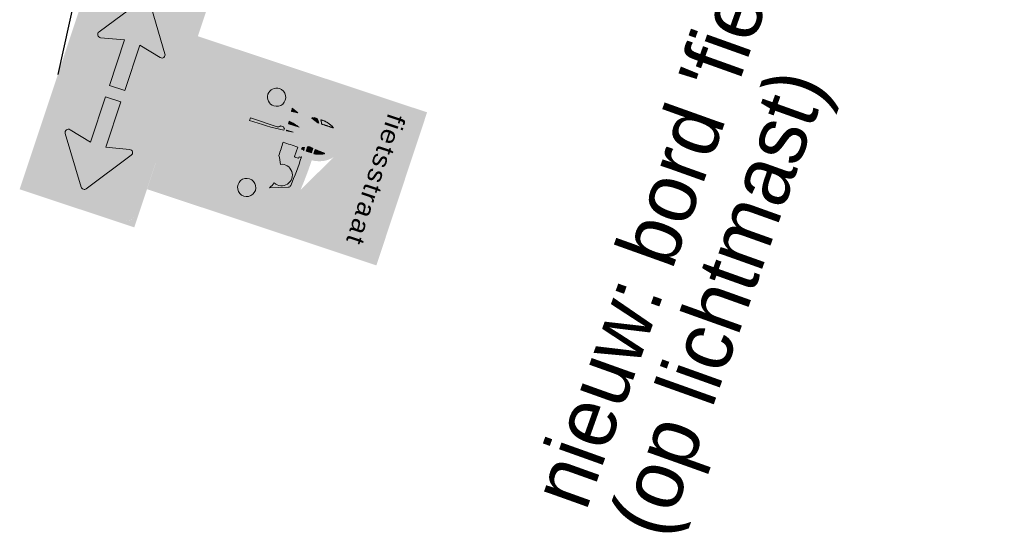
# Model space of a CAD drawing. Header units: metres. Extents: x 136326 to 138181, y 453212 to 454732.
# Tile 24 of 55: x 136574.93 to 136587.15, y 453811.03 to 453817.37. Entities that reach past the tile are written whole.
import ezdxf

# ---------------------------------------------------------------- set-up
doc = ezdxf.new("R2010")
doc.units = ezdxf.units.M
doc.layers.add('-DR-nw-inr-bebording-txt', color=2, linetype='Continuous')
doc.layers.add('mob_bebording', color=7, linetype='Continuous', lineweight=0)
doc.styles.add('eurostile', font='txt')
doc.styles.add('Style-Verkeersborden', font='Verkeersborden.shx')

# ---------------------------------------------------------------- blocks, each defined once
blk = doc.blocks.new('bord_OB502')
at = {"layer": 'mob_bebording', "linetype": 'Continuous', "lineweight": 0}
h = blk.add_hatch(color=254, dxfattribs=at)
h.paths.add_polyline_path([(-0.2999999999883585, -0.3000000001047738), (-0.2999999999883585, 0), (5.820766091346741e-11, 0), (0.2999999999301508, -5.820766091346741e-11), (0.3000000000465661, -0.3000000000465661)])
h.paths.add_polyline_path([(0.2750000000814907, -0.2900000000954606), (-0.2749999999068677, -0.2900000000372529, -0.414213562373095), (-0.2900000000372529, -0.2750000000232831), (-0.2900000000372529, -0.02500000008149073, -0.414213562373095), (-0.2749999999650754, -0.01000000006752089), (0.2750000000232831, -0.009999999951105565, -0.414213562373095), (0.2899999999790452, -0.02500000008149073), (0.2899999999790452, -0.2750000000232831, -0.414213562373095)], flags=17)
h = blk.add_hatch(color=7, dxfattribs=at)
h.paths.add_polyline_path([(-0.2750000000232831, -0.01000000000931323, 0.414213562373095), (-0.2899999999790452, -0.02500000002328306), (-0.2899999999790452, -0.2750000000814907, 0.414213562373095), (-0.2749999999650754, -0.2900000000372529), (0.2750000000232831, -0.2900000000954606, 0.414213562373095), (0.2900000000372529, -0.2750000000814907), (0.2900000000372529, -0.02500000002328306, 0.414213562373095), (0.2749999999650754, -0.01000000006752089)])
h.paths.add_polyline_path([(0.2799999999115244, -0.2750000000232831, -0.414213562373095), (0.2750000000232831, -0.2800000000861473), (-0.2749999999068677, -0.2800000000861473, -0.414213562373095), (-0.279999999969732, -0.2750000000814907), (-0.279999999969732, -0.02500000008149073, -0.414213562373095), (-0.2750000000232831, -0.02000000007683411), (0.2750000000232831, -0.02000000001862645, -0.414213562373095), (0.2800000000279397, -0.02500000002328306)])
h = blk.add_hatch(color=254, dxfattribs=at)
h.paths.add_polyline_path([(0.279999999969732, -0.2750000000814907), (0.279999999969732, -0.02500000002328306, 0.414213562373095), (0.2750000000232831, -0.02000000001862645), (-0.2750000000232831, -0.02000000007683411, 0.414213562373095), (-0.279999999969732, -0.02500000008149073), (-0.279999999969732, -0.2750000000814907, 0.414213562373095), (-0.2750000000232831, -0.2800000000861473), (0.2750000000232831, -0.2800000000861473, 0.414213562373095)])
h.paths.add_polyline_path([(0.120247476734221, -0.07200566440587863, -0.687280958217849), (0.1326310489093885, -0.0636528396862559), (0.2465886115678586, -0.1434467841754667, -0.5205670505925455), (0.2465886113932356, -0.1565532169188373), (0.1326310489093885, -0.2363471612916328, -0.6872809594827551), (0.1202474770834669, -0.2279943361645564), (0.1336365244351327, -0.1700000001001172), (0.01499999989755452, -0.1700000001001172), (0.01500000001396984, -0.1300000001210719), (0.1336365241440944, -0.1300000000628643)], flags=17)
h.paths.add_polyline_path([(-0.1202474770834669, -0.2279943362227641, -0.6872809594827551), (-0.1326310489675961, -0.2363471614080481), (-0.2465886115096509, -0.1565532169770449, -0.5205670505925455), (-0.2465886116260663, -0.1434467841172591), (-0.1326310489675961, -0.06365283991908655, -0.687280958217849), (-0.1202474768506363, -0.0720056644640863), (-0.1336365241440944, -0.1300000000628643), (-0.01499999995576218, -0.1300000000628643), (-0.01500000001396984, -0.1700000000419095), (-0.1336365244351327, -0.1700000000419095)], flags=17)
h = blk.add_hatch(color=7, dxfattribs=at)
edge = h.paths.add_edge_path()
edge.add_arc((-0.1280424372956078, -0.07020605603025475), 0.008000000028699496, 347.0000004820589, 485.000000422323)
edge.add_line((-0.1326310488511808, -0.0636528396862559), (-0.2465886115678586, -0.1434467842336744))
edge.add_arc((-0.2419999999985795, -0.1500000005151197), 0.007999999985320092, 125.0000007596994, 235.0000007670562)
edge.add_line((-0.2465886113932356, -0.1565532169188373), (-0.1326310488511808, -0.2363471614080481))
edge.add_arc((-0.1280424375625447, -0.2297939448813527), 0.008000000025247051, 235.0000018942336, 373.0000020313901)
edge.add_line((-0.1202474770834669, -0.2279943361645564), (-0.1336365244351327, -0.1700000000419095))
edge.add_line((-0.1336365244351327, -0.1700000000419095), (-0.01500000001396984, -0.1700000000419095))
edge.add_line((-0.01500000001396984, -0.1700000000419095), (-0.01499999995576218, -0.1300000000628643))
edge.add_line((-0.01499999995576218, -0.1300000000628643), (-0.1336365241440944, -0.1300000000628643))
edge.add_line((-0.1336365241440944, -0.1300000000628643), (-0.120247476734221, -0.07200566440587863))
h = blk.add_hatch(color=7, dxfattribs=at)
edge = h.paths.add_edge_path()
edge.add_arc((0.1280424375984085, -0.2297939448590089), 0.008000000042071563, 166.9999985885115, 304.9999987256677)
edge.add_line((0.1326310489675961, -0.2363471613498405), (0.2465886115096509, -0.1565532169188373))
edge.add_arc((0.241999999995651, -0.1500000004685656), 0.008000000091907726, 304.9999997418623, 414.9999997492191)
edge.add_line((0.2465886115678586, -0.1434467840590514), (0.1326310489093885, -0.06365283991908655))
edge.add_arc((0.1280424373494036, -0.07020605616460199), 0.007999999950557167, 54.99999914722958, 192.9999990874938)
edge.add_line((0.1202474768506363, -0.0720056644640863), (0.1336365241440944, -0.1300000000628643))
edge.add_line((0.1336365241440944, -0.1300000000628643), (0.01500000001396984, -0.1300000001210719))
edge.add_line((0.01500000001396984, -0.1300000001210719), (0.01499999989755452, -0.1700000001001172))
edge.add_line((0.01499999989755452, -0.1700000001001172), (0.1336365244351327, -0.1700000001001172))
edge.add_line((0.1336365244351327, -0.1700000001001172), (0.1202474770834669, -0.2279943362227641))
at = {"layer": 'mob_bebording', "color": 7, "linetype": 'Continuous', "lineweight": 0, "flags": 128}
for points in [[(-0.120247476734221, -0.07200566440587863, 0.687280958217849), (-0.1326310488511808, -0.0636528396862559), (-0.2465886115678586, -0.1434467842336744, 0.5205670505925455), (-0.2465886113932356, -0.1565532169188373), (-0.1326310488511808, -0.2363471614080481, 0.6872809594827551), (-0.1202474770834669, -0.2279943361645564), (-0.1336365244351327, -0.1700000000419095), (-0.01500000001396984, -0.1700000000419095), (-0.01499999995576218, -0.1300000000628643), (-0.1336365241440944, -0.1300000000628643)], [(0.1202474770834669, -0.2279943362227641, 0.6872809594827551), (0.1326310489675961, -0.2363471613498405), (0.2465886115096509, -0.1565532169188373, 0.5205670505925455), (0.2465886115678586, -0.1434467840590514), (0.1326310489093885, -0.06365283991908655, 0.687280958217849), (0.1202474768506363, -0.0720056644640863), (0.1336365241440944, -0.1300000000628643), (0.01500000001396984, -0.1300000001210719), (0.01499999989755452, -0.1700000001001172), (0.1336365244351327, -0.1700000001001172)]]:
    blk.add_lwpolyline(points, format="xyb", close=True, dxfattribs=at)
blk = doc.blocks.new('bord_L1002-B')
at = {"layer": 'mob_bebording', "linetype": 'Continuous', "lineweight": 0}
h = blk.add_hatch(color=170, dxfattribs=at)
h.paths.add_polyline_path([(-0.1999999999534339, 0), (-0.2000000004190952, 0.6000000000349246), (0.1999999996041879, 0.5999999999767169), (0.2000000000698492, 0), (-5.820766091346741e-11, 0)])
h.paths.add_polyline_path([(-0.1750000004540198, 0.5900000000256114), (0.1749999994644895, 0.589999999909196, -0.414213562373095), (0.189999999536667, 0.5750000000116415), (0.1899999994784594, 0.0249999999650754, -0.414213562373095), (0.1749999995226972, 0.009999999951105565), (-0.1750000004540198, 0.01000000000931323, -0.414213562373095), (-0.1900000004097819, 0.0249999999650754), (-0.1900000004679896, 0.5749999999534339, -0.414213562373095)], flags=17)
h = blk.add_hatch(color=254, dxfattribs=at)
h.paths.add_polyline_path([(-0.1900000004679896, 0.5750000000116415), (-0.1900000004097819, 0.0249999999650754, 0.414213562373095), (-0.1750000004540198, 0.01000000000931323), (0.1749999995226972, 0.009999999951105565, 0.414213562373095), (0.1899999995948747, 0.02500000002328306), (0.1899999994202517, 0.5749999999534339, 0.414213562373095), (0.1749999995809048, 0.5899999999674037), (-0.1750000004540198, 0.5899999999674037, 0.414213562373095)])
h.paths.add_polyline_path([(0.1799999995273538, 0.0249999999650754, -0.414213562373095), (0.1749999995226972, 0.02000000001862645), (-0.1750000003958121, 0.01999999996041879, -0.414213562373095), (-0.1800000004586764, 0.0249999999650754), (-0.1800000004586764, 0.5749999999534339, -0.414213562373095), (-0.1750000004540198, 0.5799999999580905), (0.1749999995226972, 0.5799999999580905, -0.414213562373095), (0.1799999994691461, 0.5750000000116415)])
h = blk.add_hatch(color=170, dxfattribs=at)
h.paths.add_polyline_path([(-0.180000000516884, 0.5750000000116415), (-0.1800000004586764, 0.02499999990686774, 0.414213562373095), (-0.1750000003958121, 0.01999999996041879), (0.1749999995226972, 0.01999999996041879, 0.414213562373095), (0.1799999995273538, 0.0249999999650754), (0.1799999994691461, 0.5750000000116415, 0.414213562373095), (0.1749999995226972, 0.5800000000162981), (-0.1750000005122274, 0.5799999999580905, 0.414213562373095)])
edge = h.paths.add_edge_path(flags=17)
edge.add_arc((-1.192803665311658, 0.3009838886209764), 1.175776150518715, 353.8248707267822, 354.1592967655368, ccw=False)
edge.add_arc((-0.02600000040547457, 0.1696276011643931), 0.005333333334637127, -90, 66.22234009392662, ccw=False)
edge.add_line((-0.02600000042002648, 0.1642942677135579), (-0.03933333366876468, 0.1642942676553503))
edge.add_arc((-0.03933333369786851, 0.1696276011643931), 0.005333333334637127, 132.7499600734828, 270, ccw=False)
edge.add_arc((-0.6919713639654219, 0.2075767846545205), 0.6499094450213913, 356.9983083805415, 357.6857576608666)
edge.add_line((-0.04259199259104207, 0.1813333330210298), (-0.0486666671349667, 0.1813333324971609))
edge.add_line((-0.0486666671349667, 0.1813333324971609), (-0.04866666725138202, 0.1379350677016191))
edge.add_arc((-0.05666666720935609, 0.1379350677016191), 0.008000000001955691, -180, 0, ccw=False)
edge.add_line((-0.06466666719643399, 0.1379350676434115), (-0.06466666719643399, 0.1813333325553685))
edge.add_line((-0.06466666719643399, 0.1813333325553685), (-0.08133333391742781, 0.1813333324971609))
edge.add_line((-0.08133333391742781, 0.1813333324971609), (-0.08133333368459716, 0.1513333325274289))
edge.add_arc((-0.09800000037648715, 0.1513333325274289), 0.01666666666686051, 270, 360, ccw=False)
edge.add_line((-0.09800000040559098, 0.1346666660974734), (-0.1300000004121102, 0.1346666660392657))
edge.add_arc((-0.1300000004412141, 0.1513333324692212), 0.01666666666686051, 180, 270, ccw=False)
edge.add_line((-0.1466666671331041, 0.1513333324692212), (-0.1466666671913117, 0.1824771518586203))
edge.add_arc((-0.1400000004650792, 0.2013333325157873), 0.02000000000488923, 144.279034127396, 250.52877931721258, ccw=False)
edge.add_arc((-0.1180117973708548, 0.2334204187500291), 0.04333333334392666, 112.04031880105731, 208.0997070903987, ccw=False)
edge.add_line((-0.1342730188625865, 0.2735869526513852), (-0.1166743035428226, 0.3222188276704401))
edge.add_line((-0.1166743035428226, 0.3222188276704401), (-0.1206666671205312, 0.3222188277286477))
edge.add_arc((-0.1206666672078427, 0.3235521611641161), 0.001333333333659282, 179.9999993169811, 269.9999993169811, ccw=False)
edge.add_line((-0.1220000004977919, 0.3235521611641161), (-0.1220000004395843, 0.3315521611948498))
edge.add_arc((-0.120666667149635, 0.3315521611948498), 0.001333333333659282, 90.00000068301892, 180.0000006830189, ccw=False)
edge.add_line((-0.1206666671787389, 0.3328854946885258), (-0.1180000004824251, 0.3328854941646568))
edge.add_line((-0.1180000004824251, 0.3328854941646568), (-0.1180000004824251, 0.3382188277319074))
edge.add_line((-0.1180000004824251, 0.3382188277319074), (-0.1166666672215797, 0.3382188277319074))
edge.add_line((-0.1166666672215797, 0.3382188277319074), (-0.116666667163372, 0.3608854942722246))
edge.add_ellipse((-0.05666666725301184, 0.3608854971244), major_axis=(-1.040834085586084e-17, 0.0666666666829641), ratio=0.8999999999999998, start_angle=12.615296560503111, end_angle=90.0000022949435, ccw=False)
edge.add_arc((-0.05666666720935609, 0.4460494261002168), 0.02400000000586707, -56.90632719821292, 236.9063272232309, ccw=False)
edge.add_ellipse((-0.05666666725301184, 0.3608854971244), major_axis=(-1.040834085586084e-17, 0.0666666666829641), ratio=0.8999999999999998, start_angle=274.01516179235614, end_angle=347.384703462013, ccw=False)
edge.add_arc((-4.074536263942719e-10, -0.6411080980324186), 1.006666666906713, 85.3587088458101, 89.818660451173, ccw=False)
edge.add_arc((0.07875945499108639, 0.3290335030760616), 0.0333333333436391, 19.893981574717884, 85.35870885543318, ccw=False)
edge.add_line((0.1101035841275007, 0.3403761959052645), (0.1342730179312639, 0.2735869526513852))
edge.add_arc((0.1180117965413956, 0.2334204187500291), 0.04333333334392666, -28.09970709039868, 67.95968119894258, ccw=False)
edge.add_arc((0.1399999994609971, 0.2013333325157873), 0.02000000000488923, -70.52877931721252, 35.72096587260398, ccw=False)
edge.add_line((0.1466666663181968, 0.1824771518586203), (0.1466666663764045, 0.1513333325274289))
edge.add_arc((0.1299999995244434, 0.1513333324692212), 0.01666666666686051, -90, 0, ccw=False)
edge.add_line((0.1299999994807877, 0.1346666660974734), (0.09799999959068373, 0.134666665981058))
edge.add_arc((0.0979999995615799, 0.1513333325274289), 0.01666666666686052, 180, 270, ccw=False)
edge.add_line((0.08133333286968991, 0.1513333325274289), (0.08133333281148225, 0.1813333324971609))
edge.add_line((0.08133333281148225, 0.1813333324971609), (-4.656612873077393e-10, 0.1813333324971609))
edge.add_line((-4.656612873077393e-10, 0.1813333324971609), (-0.02313136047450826, 0.1813333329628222))
h = blk.add_hatch(color=254, dxfattribs=at)
edge = h.paths.add_edge_path()
edge.add_arc((0.0979999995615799, 0.1513333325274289), 0.01666666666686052, 180, 270)
edge.add_line((0.09799999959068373, 0.134666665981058), (0.1299999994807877, 0.1346666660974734))
edge.add_arc((0.1299999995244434, 0.1513333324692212), 0.01666666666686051, 270, 360)
edge.add_line((0.1466666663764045, 0.1513333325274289), (0.1466666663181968, 0.1824771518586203))
edge.add_arc((0.1399999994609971, 0.2013333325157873), 0.02000000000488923, 289.4712206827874, 395.720965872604)
edge.add_arc((0.1180117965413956, 0.2334204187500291), 0.04333333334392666, 331.9002929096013, 427.9596811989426)
edge.add_line((0.1342730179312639, 0.2735869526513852), (0.1101035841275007, 0.3403761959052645))
edge.add_arc((0.07875945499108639, 0.3290335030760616), 0.0333333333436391, 19.89398157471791, 85.35870885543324)
edge.add_arc((-4.074536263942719e-10, -0.6411080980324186), 1.006666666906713, 85.35870884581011, 89.81866045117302)
edge.add_ellipse((-0.05666666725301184, 0.3608854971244), major_axis=(-1.040834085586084e-17, 0.0666666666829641), ratio=0.8999999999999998, start_angle=274.0151617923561, end_angle=347.384703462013)
edge.add_arc((-0.05666666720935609, 0.4460494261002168), 0.02400000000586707, 303.0936728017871, 596.906327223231)
edge.add_ellipse((-0.05666666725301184, 0.3608854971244), major_axis=(-1.040834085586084e-17, 0.0666666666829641), ratio=0.8999999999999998, start_angle=12.61529656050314, end_angle=90.00000229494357)
edge.add_line((-0.116666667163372, 0.3608854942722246), (-0.1166666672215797, 0.3382188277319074))
edge.add_line((-0.1166666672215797, 0.3382188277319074), (-0.1180000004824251, 0.3382188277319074))
edge.add_line((-0.1180000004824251, 0.3382188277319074), (-0.1180000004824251, 0.3328854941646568))
edge.add_line((-0.1180000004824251, 0.3328854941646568), (-0.1206666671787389, 0.3328854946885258))
edge.add_arc((-0.120666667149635, 0.3315521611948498), 0.001333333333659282, 90.00000068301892, 180.0000006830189)
edge.add_line((-0.1220000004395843, 0.3315521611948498), (-0.1220000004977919, 0.3235521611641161))
edge.add_arc((-0.1206666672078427, 0.3235521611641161), 0.001333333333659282, 179.9999993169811, 269.9999993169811)
edge.add_line((-0.1206666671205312, 0.3222188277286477), (-0.1166743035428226, 0.3222188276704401))
edge.add_line((-0.1166743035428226, 0.3222188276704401), (-0.1342730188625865, 0.2735869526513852))
edge.add_arc((-0.1180117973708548, 0.2334204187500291), 0.04333333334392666, 112.0403188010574, 208.0997070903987)
edge.add_arc((-0.1400000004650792, 0.2013333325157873), 0.02000000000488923, 144.279034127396, 250.5287793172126)
edge.add_line((-0.1466666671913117, 0.1824771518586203), (-0.1466666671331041, 0.1513333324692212))
edge.add_arc((-0.1300000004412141, 0.1513333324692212), 0.01666666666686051, 180, 270)
edge.add_line((-0.1300000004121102, 0.1346666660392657), (-0.09800000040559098, 0.1346666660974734))
edge.add_arc((-0.09800000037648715, 0.1513333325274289), 0.01666666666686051, 270, 360)
edge.add_line((-0.08133333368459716, 0.1513333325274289), (-0.08133333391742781, 0.1813333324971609))
edge.add_line((-0.08133333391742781, 0.1813333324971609), (-0.06466666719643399, 0.1813333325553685))
edge.add_line((-0.06466666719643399, 0.1813333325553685), (-0.06466666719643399, 0.1379350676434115))
edge.add_arc((-0.05666666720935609, 0.1379350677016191), 0.008000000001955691, 180, 360)
edge.add_line((-0.04866666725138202, 0.1379350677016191), (-0.0486666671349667, 0.1813333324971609))
edge.add_line((-0.0486666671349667, 0.1813333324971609), (-0.04259199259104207, 0.1813333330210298))
edge.add_arc((-0.6919713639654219, 0.2075767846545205), 0.6499094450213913, 356.9983083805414, 357.6857576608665, ccw=False)
edge.add_arc((-0.03933333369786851, 0.1696276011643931), 0.005333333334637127, 132.7499600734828, 270)
edge.add_line((-0.03933333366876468, 0.1642942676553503), (-0.02600000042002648, 0.1642942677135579))
edge.add_arc((-0.02600000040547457, 0.1696276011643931), 0.005333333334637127, 270, 426.2223400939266)
edge.add_arc((-1.192803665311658, 0.3009838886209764), 1.175776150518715, 353.8248707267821, 354.1592967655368)
edge.add_line((-0.02313136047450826, 0.1813333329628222), (-4.656612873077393e-10, 0.1813333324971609))
edge.add_line((-4.656612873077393e-10, 0.1813333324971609), (0.08133333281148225, 0.1813333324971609))
edge.add_line((0.08133333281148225, 0.1813333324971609), (0.08133333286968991, 0.1513333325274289))
h.paths.add_polyline_path([(-0.09933333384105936, 0.3459989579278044, -0.1119912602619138), (-0.09000000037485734, 0.3532153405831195), (-0.090000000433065, 0.3510083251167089), (-0.09655822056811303, 0.3328854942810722), (-0.09800000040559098, 0.3328854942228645), (-0.09800000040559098, 0.3382188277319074), (-0.09933333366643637, 0.3382188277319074)])
h.paths.add_polyline_path([(-0.02509400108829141, 0.3452394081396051, 0.02724534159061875), (-0.02721421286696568, 0.3476796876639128, 0.009965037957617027), (-0.02559000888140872, 0.358564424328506, -0.00289809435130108), (-0.01400000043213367, 0.358793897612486), (-0.01400000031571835, 0.3454592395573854, 0.002811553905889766)])
h.paths.add_polyline_path([(-0.01942985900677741, 0.3328854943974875, 0.05107219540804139), (-0.02122300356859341, 0.3386620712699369, -0.001842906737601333), (-0.01400000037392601, 0.3387918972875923), (-0.01400000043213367, 0.3382188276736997), (-0.01533333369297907, 0.3382188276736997), (-0.01533333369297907, 0.3328854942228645)])
h.paths.add_polyline_path([(0.08502828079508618, 0.3313020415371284), (0.1009187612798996, 0.2873906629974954, 0.05822641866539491), (0.08560693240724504, 0.2948269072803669, 1.570336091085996), (0.03727898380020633, 0.2948269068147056, 0.07809382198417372), (0.01720720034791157, 0.2840781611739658, 0.004273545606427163), (-4.074536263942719e-10, 0.2842252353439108, 0.004259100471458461), (-0.01714904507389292, 0.2840791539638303, 0.008110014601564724), (-0.01721928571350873, 0.3222188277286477), (0.007333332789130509, 0.3222188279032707, 0.414213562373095), (0.008666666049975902, 0.3235521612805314), (0.008666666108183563, 0.3315521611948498, 0.414213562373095), (0.007333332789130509, 0.3328854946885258), (0.004666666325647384, 0.3328854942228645), (0.004666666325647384, 0.3382188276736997), (0.003333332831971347, 0.3382188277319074), (0.003333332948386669, 0.3388862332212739, -0.01940354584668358), (0.07929890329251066, 0.3356783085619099, -0.2936747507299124)])
h.paths.add_polyline_path([(-0.09559067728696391, 0.2796764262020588, 0.002102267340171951), (-0.104014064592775, 0.2788371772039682), (-0.09800958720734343, 0.2954298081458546)])
h.paths.add_polyline_path([(-0.06466666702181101, 0.2821460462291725, 0.001688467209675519), (-0.07144998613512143, 0.2816863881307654, -0.04885069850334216), (-0.06466666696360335, 0.3100144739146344)])
h.paths.add_polyline_path([(-0.04866666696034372, 0.2830481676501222), (-0.0486666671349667, 0.2999962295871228, -0.006534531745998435), (-0.04647103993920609, 0.2831520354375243, 0.0005458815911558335)])
h.paths.add_polyline_path([(-0.08800000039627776, 0.1513333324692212, -0.414213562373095), (-0.09800000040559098, 0.1413333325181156), (-0.1300000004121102, 0.1413333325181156, -0.414213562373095), (-0.1400000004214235, 0.1513333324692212), (-0.1400000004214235, 0.1879999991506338, -0.7260755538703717), (-0.1478503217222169, 0.21211063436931, -0.5094417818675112), (-0.1290672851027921, 0.268380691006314), (-0.1095845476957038, 0.3222188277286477), (-0.09905187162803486, 0.3222188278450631, 0.04544799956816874), (-0.09977393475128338, 0.3101459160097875), (-0.1139224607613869, 0.2710482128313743, -0.004862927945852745), (-0.09457720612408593, 0.273076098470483), (-0.08962149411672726, 0.2408015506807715, 0.7423681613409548), (-0.08666666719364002, 0.2310282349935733), (-0.07333333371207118, 0.2310282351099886, 0.841374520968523), (-0.0715359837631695, 0.241382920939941, -0.05634459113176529), (-0.07222644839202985, 0.2749468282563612, -0.002338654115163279), (-0.06289325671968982, 0.2755788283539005, 0.1160711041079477), (-0.06000000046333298, 0.2733292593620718), (-0.06000000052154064, 0.2652075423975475, 0.2932527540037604), (-0.06466666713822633, 0.2579350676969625), (-0.06466666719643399, 0.1879999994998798), (-0.08800000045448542, 0.1879999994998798)])
h.paths.add_polyline_path([(-0.04866666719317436, 0.2579350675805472, 0.2932527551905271), (-0.05333333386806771, 0.2652075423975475), (-0.05333333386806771, 0.2733292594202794, 0.1447702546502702), (-0.0499139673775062, 0.2763120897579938, -0.001047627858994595), (-0.04572825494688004, 0.2765124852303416, -0.03411234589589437), (-0.04235683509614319, 0.1879999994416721), (-0.0486666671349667, 0.1879999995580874)])
h.paths.add_polyline_path([(-0.01726387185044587, 0.277409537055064, -0.004316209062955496), (-5.238689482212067e-10, 0.2775585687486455, -0.004863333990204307), (0.01945195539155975, 0.2773693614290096, -0.121626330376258), (0.0483779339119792, 0.2909629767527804, -2.689840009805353), (0.07450798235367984, 0.2909629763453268, -0.1546066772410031), (0.1097664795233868, 0.2715159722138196, -0.001045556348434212), (0.1139224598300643, 0.2710482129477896), (0.09129710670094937, 0.3335705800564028, 0.2936747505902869), (0.07983835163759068, 0.3423231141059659, 0.01940929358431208), (0.003333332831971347, 0.345552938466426), (0.003333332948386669, 0.3588863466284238, -0.01942055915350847), (0.08091724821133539, 0.355612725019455, -0.2936747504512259), (0.1038347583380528, 0.3381076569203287), (0.1290672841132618, 0.268380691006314, -0.5094417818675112), (0.1478503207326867, 0.2121106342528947, -0.7260755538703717), (0.1399999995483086, 0.1879999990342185), (0.1399999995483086, 0.1513333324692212, -0.414213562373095), (0.129999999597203, 0.141333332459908), (0.09799999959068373, 0.1413333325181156, -0.414213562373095), (0.0879999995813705, 0.1513333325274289), (0.08799999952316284, 0.1879999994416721), (-4.656612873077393e-10, 0.1879999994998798), (-0.02246858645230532, 0.1879999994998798, 0.01904984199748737)])
edge = h.paths.add_edge_path()
edge.add_arc((-4.074536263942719e-10, -0.6411080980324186), 1.006666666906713, 90.80747794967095, 91.41227388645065)
edge.add_arc((-0.2994481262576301, 0.3938655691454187), 0.2761239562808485, 354.052162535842, 359.5332054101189)
edge.add_spline(control_points=[(-0.02333333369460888, 0.3916159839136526), (-0.01867983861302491, 0.3848529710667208), (-0.01551387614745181, 0.3766106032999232), (-0.01442147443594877, 0.3677501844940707)], knot_values=[0, 0, 0, 0, 1, 1, 1, 1], degree=3, periodic=0)
edge.add_spline(control_points=[(-0.01442147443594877, 0.3677501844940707), (-0.01432783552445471, 0.3669906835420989), (-0.01424943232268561, 0.3662266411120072), (-0.01418663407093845, 0.3654586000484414)], knot_values=[0, 0, 0, 0, 1, 1, 1, 1], degree=3, periodic=0)
edge = h.paths.add_edge_path()
edge.add_line((-0.090000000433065, 0.3916159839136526), (-0.09000000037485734, 0.3604144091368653))
edge.add_arc((-0.07875945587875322, 0.3290335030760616), 0.0333333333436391, 109.7073687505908, 128.1131404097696)
edge.add_line((-0.09933333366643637, 0.3552599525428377), (-0.09933333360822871, 0.3608854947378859))
edge.add_spline(control_points=[(-0.09933333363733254, 0.3608854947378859), (-0.09933333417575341, 0.3723232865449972), (-0.09583676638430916, 0.3831333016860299), (-0.09000000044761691, 0.3916159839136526)], knot_values=[0, 0, 0, 0, 1, 1, 1, 1], degree=3, periodic=0)
at = {"layer": 'mob_bebording', "linetype": 'Continuous', "lineweight": 0, "extrusion": (0, 0, -0.9999999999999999)}
h = blk.add_hatch(color=5, dxfattribs=at)
edge = h.paths.add_edge_path()
edge.add_arc((0.07875945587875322, 0.3290335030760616), 0.0333333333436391, 51.88685959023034, 70.29263124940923)
edge.add_line((0.09000000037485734, 0.3604144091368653), (0.090000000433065, 0.3916159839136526))
edge.add_spline(control_points=[(0.09000000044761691, 0.3916159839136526), (0.09583676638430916, 0.3831333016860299), (0.09933333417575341, 0.3723232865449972), (0.09933333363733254, 0.3608854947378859)], knot_values=[0, 0, 0, 0, 1, 1, 1, 1], degree=3, periodic=0)
edge.add_line((0.09933333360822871, 0.3608854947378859), (0.09933333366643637, 0.3552599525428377))
h = blk.add_hatch(color=5, dxfattribs=at)
edge = h.paths.add_edge_path()
edge.add_arc((4.074536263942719e-10, -0.6411080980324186), 1.006666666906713, 88.58772611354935, 89.19252205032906)
edge.add_spline(control_points=[(0.01418663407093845, 0.3654586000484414), (0.01498204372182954, 0.3751866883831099), (0.01828094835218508, 0.3842732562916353), (0.02333333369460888, 0.3916159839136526)], knot_values=[0, 0, 0, 0, 1, 1, 1, 1], degree=3, periodic=0)
edge.add_arc((0.2994481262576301, 0.3938655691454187), 0.2761239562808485, 180.466794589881, 185.947837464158)
at = {"layer": 'mob_bebording', "linetype": 'Continuous', "lineweight": 0}
h = blk.add_hatch(color=1, dxfattribs=at)
edge = h.paths.add_edge_path()
edge.add_arc((-0.07875945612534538, 0.3290335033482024), 0.02666666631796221, 114.9306151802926, 140.4906182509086)
edge.add_line((-0.09933333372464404, 0.3459989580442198), (-0.09933333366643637, 0.3382188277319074))
edge.add_line((-0.09933333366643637, 0.3382188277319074), (-0.09800000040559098, 0.3382188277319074))
edge.add_line((-0.09800000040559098, 0.3382188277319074), (-0.09800000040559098, 0.3328854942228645))
edge.add_line((-0.09800000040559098, 0.3328854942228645), (-0.09655822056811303, 0.3328854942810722))
edge.add_line((-0.09655822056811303, 0.3328854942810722), (-0.090000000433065, 0.3510083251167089))
edge.add_line((-0.090000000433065, 0.3510083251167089), (-0.09000000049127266, 0.3532153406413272))
h = blk.add_hatch(color=10, dxfattribs=at)
edge = h.paths.add_edge_path()
edge.add_line((-0.01400000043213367, 0.3454592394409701), (-0.01400000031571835, 0.3587938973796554))
edge.add_arc((1.150597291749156e-08, -0.6411081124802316), 1.000000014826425, 90.80216778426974, 91.46636022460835)
edge.add_arc((-0.2994481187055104, 0.3938655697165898), 0.276123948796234, 350.3711597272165, 352.6549026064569, ccw=False)
edge.add_arc((-0.04852920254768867, 0.3270191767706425), 0.02968476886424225, 37.86409354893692, 44.10672154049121, ccw=False)
edge.add_arc((-9.275306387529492e-09, -0.6411080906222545), 0.9866666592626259, 90.8130074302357, 91.45736642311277, ccw=False)
at = {"layer": 'mob_bebording', "linetype": 'Continuous', "lineweight": 0, "extrusion": (0, 0, -0.9999999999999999)}
h = blk.add_hatch(color=10, dxfattribs=at)
h.paths.add_polyline_path([(0.02246858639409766, 0.1879999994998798), (4.656612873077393e-10, 0.1879999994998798), (-0.08799999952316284, 0.1879999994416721), (-0.0879999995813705, 0.1513333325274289, -0.414213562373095), (-0.09799999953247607, 0.1413333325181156), (-0.1299999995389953, 0.141333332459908, -0.414213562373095), (-0.1399999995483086, 0.1513333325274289), (-0.1399999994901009, 0.1879999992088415, -0.7260755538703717), (-0.1478503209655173, 0.21211063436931, -0.5094417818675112), (-0.1290672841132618, 0.2683806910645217), (-0.1038347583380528, 0.3381076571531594, -0.2936747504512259), (-0.08091724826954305, 0.3556127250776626, -0.01942055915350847), (-0.003333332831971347, 0.3588863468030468), (-0.003333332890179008, 0.3455529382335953, 0.01940929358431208), (-0.07983835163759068, 0.3423231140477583, 0.2936747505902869), (-0.09129710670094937, 0.3335705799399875), (-0.1139224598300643, 0.2710482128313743, -0.001045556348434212), (-0.1097664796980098, 0.2715159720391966, -0.1546066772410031), (-0.07450798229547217, 0.2909629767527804, -2.689840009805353), (-0.04837793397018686, 0.2909629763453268, -0.121626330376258), (-0.01945195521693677, 0.2773693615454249, -0.004863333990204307), (4.656612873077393e-10, 0.2775585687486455, -0.004316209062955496), (0.01726387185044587, 0.2774095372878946, 0.01904984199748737)])
edge = h.paths.add_edge_path(flags=17)
edge.add_arc((-0.1180117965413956, 0.2334204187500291), 0.02266666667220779, 0, 360)
h = blk.add_hatch(color=10, dxfattribs=at)
h.paths.add_polyline_path([(0.06466666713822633, 0.2579350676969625, 0.2932527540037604), (0.06000000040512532, 0.2652075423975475), (0.06000000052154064, 0.2733292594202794, 0.1160711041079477), (0.06289325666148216, 0.2755788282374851, -0.002338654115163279), (0.07222644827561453, 0.2749468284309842, -0.05634459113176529), (0.0715359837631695, 0.2413829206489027, 0.841374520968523), (0.07333333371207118, 0.2310282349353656), (0.08666666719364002, 0.2310282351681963, 0.7423681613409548), (0.0896214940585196, 0.2408015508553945), (0.09457720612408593, 0.2730760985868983, -0.004862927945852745), (0.1139224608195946, 0.2710482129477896), (0.09977393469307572, 0.3101459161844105, 0.04544799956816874), (0.09905187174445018, 0.3222188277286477), (0.1095845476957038, 0.3222188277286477), (0.1290672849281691, 0.2683806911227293, -0.5094417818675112), (0.1478503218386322, 0.2121106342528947, -0.7260755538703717), (0.1400000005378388, 0.1879999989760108), (0.1400000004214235, 0.1513333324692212, -0.414213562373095), (0.1300000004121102, 0.1413333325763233), (0.09800000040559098, 0.1413333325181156, -0.414213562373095), (0.08800000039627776, 0.1513333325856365), (0.08800000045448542, 0.1879999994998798), (0.06466666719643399, 0.1879999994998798)])
edge = h.paths.add_edge_path(flags=17)
edge.add_arc((0.1180117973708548, 0.2334204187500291), 0.02266666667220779, 0, 360)
at = {"layer": 'mob_bebording', "linetype": 'Continuous', "lineweight": 0}
h = blk.add_hatch(color=5, dxfattribs=at)
edge = h.paths.add_edge_path()
edge.add_arc((-1.073043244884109e-08, -0.6411081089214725), 0.9800000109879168, 90.8185383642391, 91.24090099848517)
edge.add_arc((-0.04852920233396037, 0.3270191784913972), 0.02968476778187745, 11.397840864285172, 23.092564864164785, ccw=False)
edge.add_line((-0.01942985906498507, 0.3328854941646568), (-0.01533333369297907, 0.3328854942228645))
edge.add_line((-0.01533333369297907, 0.3328854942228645), (-0.01533333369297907, 0.3382188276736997))
edge.add_line((-0.01533333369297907, 0.3382188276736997), (-0.01400000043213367, 0.3382188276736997))
edge.add_line((-0.01400000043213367, 0.3382188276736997), (-0.01400000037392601, 0.3387918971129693))
at = {"layer": 'mob_bebording', "linetype": 'Continuous', "lineweight": 0, "extrusion": (0, 0, -0.9999999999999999)}
h = blk.add_hatch(color=170, dxfattribs=at)
edge = h.paths.add_edge_path()
edge.add_ellipse((8.81086492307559e-09, -0.722441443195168), major_axis=(-1.006666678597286, 0), ratio=1, start_angle=270.0000004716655, end_angle=270.9794190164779)
edge.add_ellipse((-0.06144295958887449, 0.2255890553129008), major_axis=(-0.07333333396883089, 0), ratio=1, start_angle=232.8995040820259, end_angle=250.7610381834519)
edge.add_ellipse((-0.06144295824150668, 0.306105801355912), major_axis=(-0.02666666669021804, 0), ratio=1, start_angle=-205.0215131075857, end_angle=25.02151421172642)
edge.add_ellipse((-0.06144295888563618, 0.2255890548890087), major_axis=(-0.0733333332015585, 0), ratio=1, start_angle=289.2389601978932, end_angle=302.568422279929)
edge.add_line((-0.1009187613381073, 0.2873906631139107), (-0.08502828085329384, 0.331302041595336))
edge.add_ellipse((-0.0787594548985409, 0.329033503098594), major_axis=(-0.006666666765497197, 0), ratio=1, start_angle=274.64129168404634, end_angle=340.10601901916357, ccw=False)
edge.add_ellipse((1.537675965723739e-09, -0.6411080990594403), major_axis=(-0.9800000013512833, 0), ratio=1, start_angle=270.1948840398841, end_angle=274.6412912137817, ccw=False)
edge.add_line((-0.003333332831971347, 0.3388862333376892), (-0.003333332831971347, 0.3382188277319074))
edge.add_line((-0.003333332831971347, 0.3382188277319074), (-0.004666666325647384, 0.3382188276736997))
edge.add_line((-0.004666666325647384, 0.3382188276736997), (-0.004666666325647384, 0.3328854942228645))
edge.add_line((-0.004666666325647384, 0.3328854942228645), (-0.00733333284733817, 0.3328854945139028))
edge.add_ellipse((-0.007333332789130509, 0.3315521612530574), major_axis=(-0.001333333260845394, 0), ratio=1, start_angle=270.0000025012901, end_angle=360)
edge.add_line((-0.008666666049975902, 0.3315521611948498), (-0.008666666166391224, 0.3235521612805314))
edge.add_ellipse((-0.007333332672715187, 0.3235521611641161), major_axis=(-0.001333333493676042, 0), ratio=1, start_angle=-5.002579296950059e-06, end_angle=89.99999499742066)
edge.add_line((-0.007333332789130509, 0.3222188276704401), (0.01721928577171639, 0.3222188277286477))
edge.add_ellipse((1.192803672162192, 0.3009838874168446), major_axis=(-1.17577615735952, 0), ratio=1, start_angle=-1.034838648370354, end_angle=0.8237990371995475)
edge.add_ellipse((-2.832446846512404e-10, -0.7224414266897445), major_axis=(-1.006666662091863, 0), ratio=1, start_angle=269.0238919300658, end_angle=269.999999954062)
h = blk.add_hatch(color=5, dxfattribs=at)
edge = h.paths.add_edge_path()
edge.add_ellipse((-2.047590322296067e-08, -0.7224414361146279), major_axis=(-1.006666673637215, 0), ratio=1, start_angle=264.0693144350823, end_angle=264.551117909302)
edge.add_line((0.09559067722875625, 0.2796764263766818), (0.09800958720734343, 0.2954298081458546))
edge.add_line((0.09800958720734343, 0.2954298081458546), (0.104014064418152, 0.2788371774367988))
at = {"layer": 'mob_bebording', "linetype": 'Continuous', "lineweight": 0}
h = blk.add_hatch(color=5, dxfattribs=at)
edge = h.paths.add_edge_path()
edge.add_line((-0.06466666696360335, 0.2821460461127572), (-0.06466666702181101, 0.3100144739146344))
edge.add_arc((0.07656849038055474, 0.2612187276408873), 0.1494268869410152, 160.9403314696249, 172.1271937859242)
edge.add_arc((-1.583035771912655e-08, -0.7224414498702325), 1.006666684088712, 93.68312494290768, 94.07009275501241, ccw=False)
h = blk.add_hatch(color=5, dxfattribs=at)
edge = h.paths.add_edge_path()
edge.add_arc((-0.6919713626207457, 0.2075767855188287), 0.6499094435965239, 6.677794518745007, 8.175377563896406)
edge.add_line((-0.0486666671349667, 0.2999962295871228), (-0.0486666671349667, 0.2830481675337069))
edge.add_arc((1.456104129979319e-07, -0.7224414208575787), 1.00666666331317, 92.6459100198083, 92.77101685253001, ccw=False)
h = blk.add_hatch(color=1, dxfattribs=at)
edge = h.paths.add_edge_path()
edge.add_arc((-0.6919713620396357, 0.2075767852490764), 0.6499094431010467, 358.2738566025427, 366.0888000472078)
edge.add_arc((-3.020639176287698e-08, -0.722441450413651), 1.000000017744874, 92.62094820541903, 92.86104673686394)
edge.add_arc((-0.05666666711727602, 0.2806017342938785), 0.008000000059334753, 294.6243170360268, 327.57429476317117, ccw=False)
edge.add_line((-0.05333333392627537, 0.2733292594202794), (-0.05333333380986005, 0.2652075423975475))
edge.add_arc((-0.05666666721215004, 0.2579350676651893), 0.008000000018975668, -6.062045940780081e-07, 65.37568116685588, ccw=False)
edge.add_line((-0.04866666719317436, 0.2579350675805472), (-0.0486666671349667, 0.1879999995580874))
edge.add_line((-0.0486666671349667, 0.1879999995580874), (-0.04235683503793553, 0.1879999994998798))
h = blk.add_hatch(color=254, dxfattribs=at)
edge = h.paths.add_edge_path()
edge.add_arc((-0.1180117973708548, 0.2334204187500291), 0.02266666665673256, 180, 360)
edge.add_arc((-0.1180117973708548, 0.2334204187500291), 0.02266666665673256, 0, 180)
h = blk.add_hatch(color=254, dxfattribs=at)
edge = h.paths.add_edge_path()
edge.add_arc((0.1180117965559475, 0.2334204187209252), 0.02266666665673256, 359.9999999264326, 539.9999999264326)
edge.add_arc((0.1180117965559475, 0.2334204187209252), 0.02266666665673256, 179.9999999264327, 359.9999999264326)
at = {"layer": 'mob_bebording', "color": 10, "linetype": 'Continuous', "lineweight": 0, "flags": 128}
blk.add_lwpolyline([(-0.09000000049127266, 0.3532153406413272, 0.1119912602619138), (-0.09933333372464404, 0.3459989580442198), (-0.09933333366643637, 0.3382188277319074), (-0.09800000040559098, 0.3382188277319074), (-0.09800000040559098, 0.3328854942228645), (-0.09655822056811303, 0.3328854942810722), (-0.090000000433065, 0.3510083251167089)], format="xyb", close=True, dxfattribs=at)
at = {"layer": 'mob_bebording', "color": 1, "linetype": 'Continuous', "lineweight": 0, "flags": 128}
for points in [[(-0.01400000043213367, 0.3454592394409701), (-0.01400000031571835, 0.3587938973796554, 0.00289809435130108), (-0.0255900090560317, 0.358564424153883, -0.009965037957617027), (-0.027214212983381, 0.3476796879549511, -0.02724534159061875), (-0.02509400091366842, 0.3452394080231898, -0.002811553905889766)], [(-0.04235683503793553, 0.1879999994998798, 0.03411234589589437), (-0.04572825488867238, 0.2765124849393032, 0.001047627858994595), (-0.04991396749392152, 0.2763120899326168, -0.1447702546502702), (-0.05333333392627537, 0.2733292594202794), (-0.05333333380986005, 0.2652075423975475, -0.2932527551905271), (-0.04866666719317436, 0.2579350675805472), (-0.0486666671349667, 0.1879999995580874)]]:
    blk.add_lwpolyline(points, format="xyb", close=True, dxfattribs=at)
at = {"layer": 'mob_bebording', "color": 5, "linetype": 'Continuous', "lineweight": 0, "flags": 128}
for points in [[(-0.01400000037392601, 0.3387918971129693, 0.001842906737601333), (-0.02122300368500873, 0.3386620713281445, -0.05107219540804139), (-0.01942985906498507, 0.3328854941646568), (-0.01533333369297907, 0.3328854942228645), (-0.01533333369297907, 0.3382188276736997), (-0.01400000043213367, 0.3382188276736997)], [(-5.238689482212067e-10, 0.2842252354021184, -0.004273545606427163), (0.01720720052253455, 0.2840781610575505, -0.07809382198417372), (0.03727898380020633, 0.2948269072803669, -1.570336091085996), (0.0856069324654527, 0.2948269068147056, -0.05822641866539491), (0.1009187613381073, 0.2873906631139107), (0.08502828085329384, 0.331302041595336, 0.2936747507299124), (0.07929890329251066, 0.3356783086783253, 0.01940354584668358), (0.003333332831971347, 0.3388862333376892), (0.003333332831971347, 0.3382188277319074), (0.004666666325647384, 0.3382188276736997), (0.004666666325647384, 0.3328854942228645), (0.00733333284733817, 0.3328854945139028, -0.414213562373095), (0.008666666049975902, 0.3315521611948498), (0.008666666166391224, 0.3235521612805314, -0.414213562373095), (0.007333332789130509, 0.3222188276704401), (-0.01721928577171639, 0.3222188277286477, -0.008110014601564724), (-0.01714904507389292, 0.2840791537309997, -0.004259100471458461)], [(-0.104014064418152, 0.2788371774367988, -0.002102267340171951), (-0.09559067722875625, 0.2796764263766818), (-0.09800958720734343, 0.2954298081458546)], [(-0.06466666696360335, 0.2821460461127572), (-0.06466666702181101, 0.3100144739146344, 0.04885069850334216), (-0.07144998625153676, 0.2816863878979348, -0.001688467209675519)], [(-0.04647104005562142, 0.2831520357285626, 0.006534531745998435), (-0.0486666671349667, 0.2999962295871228), (-0.0486666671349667, 0.2830481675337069, -0.0005458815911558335)]]:
    blk.add_lwpolyline(points, format="xyb", close=True, dxfattribs=at)
at = {"layer": 'mob_bebording', "color": 254, "linetype": 'Continuous', "lineweight": 0, "flags": 128}
for points in [[(-0.1406784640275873, 0.2334204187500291, 1), (-0.0953451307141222, 0.2334204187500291, 1)], [(0.1406784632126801, 0.2334204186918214, 1), (0.09534512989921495, 0.2334204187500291, 1)]]:
    blk.add_lwpolyline(points, format="xyb", close=True, dxfattribs=at)
at = {"layer": 'mob_bebording', "color": 5, "linetype": 'Continuous', "lineweight": 0}
for points, weights, knots in [([(-0.0993333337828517, 0.355259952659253), (-0.09651285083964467, 0.3574725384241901), (-0.09337481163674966, 0.3592055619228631), (-0.090000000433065, 0.3604144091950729), (-0.090000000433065, 0.370814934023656), (-0.09000000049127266, 0.3812154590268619), (-0.090000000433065, 0.3916159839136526), (-0.09583676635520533, 0.3831333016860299), (-0.09933333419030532, 0.3723232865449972), (-0.09933333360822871, 0.3608854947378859), (-0.09933333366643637, 0.3590103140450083), (-0.09933333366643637, 0.357135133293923), (-0.0993333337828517, 0.355259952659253)], [1, 0.9914188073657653, 0.9914188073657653, 1, 1, 1, 1, 1, 1, 1, 1, 1, 1], [0, 0, 0, 0, 0.25, 0.25, 0.25, 0.5, 0.5, 0.5, 0.75, 0.75, 0.75, 1, 1, 1, 1]), ([(-0.02481064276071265, 0.3652527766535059), (-0.02126968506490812, 0.3653400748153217), (-0.01772831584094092, 0.3654086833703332), (-0.0141866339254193, 0.3654586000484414), (-0.01498204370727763, 0.3751866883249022), (-0.01828094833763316, 0.3842732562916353), (-0.02333333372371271, 0.3916159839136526), (-0.02340509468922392, 0.3828080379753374), (-0.02389790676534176, 0.374013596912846), (-0.02481064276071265, 0.3652527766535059)], [1, 0.9999907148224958, 0.9999907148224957, 1, 1, 1, 1, 0.9992375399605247, 0.9992375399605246, 1], [0, 0, 0, 0, 0.3333333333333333, 0.3333333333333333, 0.3333333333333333, 0.6666666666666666, 0.6666666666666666, 0.6666666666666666, 1, 1, 1, 1])]:
    blk.add_rational_spline(points, weights, degree=3, knots=knots, dxfattribs=at)
at = {"layer": 'mob_bebording', "color": 254, "linetype": 'Continuous', "lineweight": 0, "attachment_point": 5, "line_spacing_factor": 0.6, "style": 'Style-Verkeersborden'}
for s, insert, char_height in [('\\H1x;\\W1.11111;\\T1.169;fietsstraat', (-0.0009429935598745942, 0.531166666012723), 0.045), ('\\H1x;\\W1.125;\\T1.000; ', (0.005660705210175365, 0.06466666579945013), 0.03999999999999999)]:
    blk.add_mtext(s, dxfattribs=dict(at, insert=insert, char_height=char_height))

msp = doc.modelspace()

# ---------------------------------------------------------------- linework, layer by layer
at = {"layer": 'mob_bebording', "color": 251, "lineweight": 30}
msp.add_line((136576.2164938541, 453820.377748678), (136575.3987518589, 453816.687748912), dxfattribs=at)

# ---------------------------------------------------------------- block references
at = {"layer": 'mob_bebording', "color": 254, "linetype": 'Continuous', "lineweight": 0, "xscale": 4.999999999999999, "yscale": 4.999999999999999, "zscale": 4.999999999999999, "rotation": 251.5905626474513}
msp.add_blockref('bord_OB502', (136576.8219878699, 453816.2140409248), dxfattribs=at)
at = {"layer": 'mob_bebording', "color": 5, "linetype": 'Continuous', "lineweight": 0, "xscale": 4.999999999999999, "yscale": 4.999999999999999, "zscale": 4.999999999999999, "rotation": 251.6463763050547}
msp.add_blockref('bord_L1002-B', (136576.8219878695, 453816.2140409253), dxfattribs=at)

# ---------------------------------------------------------------- texts
at = {"layer": '-DR-nw-inr-bebording-txt', "insert": (136583.1530939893, 453810.8289377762), "char_height": 0.75, "attachment_point": 7, "rotation": 70.33562535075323, "line_spacing_factor": 0.8360563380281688, "style": 'eurostile'}
msp.add_mtext("nieuw: bord 'fietsstraat' + OB502\\P(op lichtmast)", dxfattribs=at)

doc.saveas('drawing.dxf')
